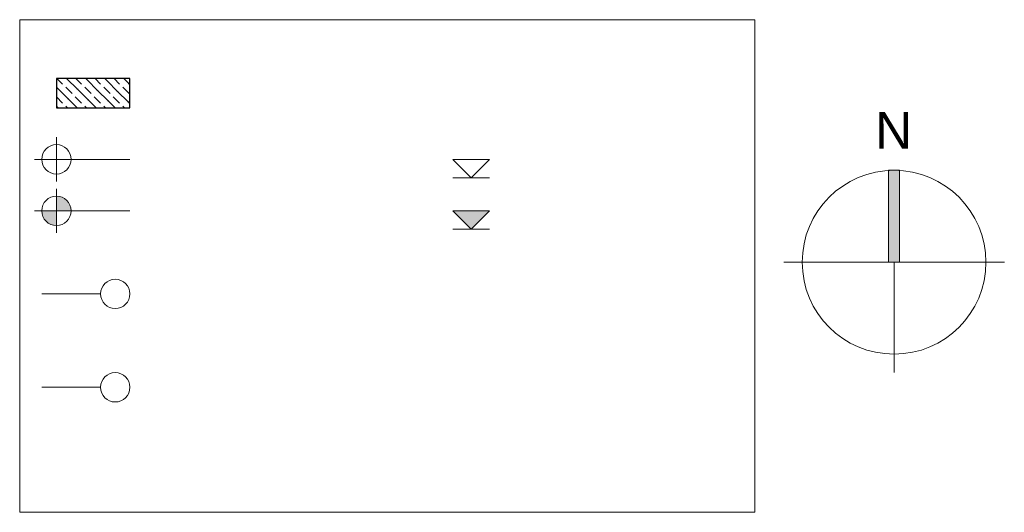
# Model space of a CAD drawing. Header units: millimetres. Extents: x -3176 to 162662, y -36434 to 57907.
# Tile 52 of 155: x 45946 to 59340, y 24090 to 30790. Entities that reach past the tile are written whole.
import ezdxf

# ---------------------------------------------------------------- set-up
doc = ezdxf.new("R2010")
doc.units = ezdxf.units.MM
doc.layers.get('0').update_dxf_attribs({"lineweight": 5})
for name, color, linetype, lineweight in [('1-Sheet - 32170-CIV-6170-DW-2035-015-01 - RZUTY$0$A-ANNO-NOTE', 8, 'Continuous', 0), ('1-Sheet - 32170-CIV-6170-DW-2035-015-01 - RZUTY$0$A-DETL', 8, 'Continuous', 0), ('1-Sheet - 32170-CIV-6170-DW-2035-015-01 - RZUTY$0$A-DETL-GENF', 8, 'Continuous', 0), ('1-Sheet - 32170-CIV-6170-DW-2035-015-01 - RZUTY$0$A-DETL-THIN', 8, 'Continuous', 0)]:
    doc.layers.add(name, color=color, linetype=linetype, lineweight=lineweight)
doc.styles.add('1-Sheet - 32170-CIV-6170-DW-2035-015-01 - RZUTY$0$Arial_4', font='arial.ttf', dxfattribs={"height": 50})

# ---------------------------------------------------------------- blocks, each defined once
blk = doc.blocks.new('1-Sheet - 32170-CIV-6170-DW-2035-015-01 - RZUTY$0$A_Symbol_North - A_Symbol_North-256777-A_North_Symbol')
at = {"layer": '1-Sheet - 32170-CIV-6170-DW-2035-015-01 - RZUTY$0$A-ANNO-NOTE'}
blk.add_hatch(color=256, dxfattribs=at).paths.add_polyline_path([(302.8, 210.6), (302.8, 335.6), (317.8, 335.6), (317.8, 210.6)])
for p, q in [((302.8, 335.6), (317.8, 335.6)), ((302.8, 210.6), (302.8, 335.6)), ((317.8, 335.6), (302.8, 335.6)), ((302.8, 335.6), (302.8, 210.6)), ((317.8, 210.6), (317.8, 335.6)), ((317.8, 210.6), (317.8, 335.6)), ((160.3, 210.6), (460.3, 210.6)), ((302.8, 210.6), (317.8, 210.6)), ((310.3, 210.6), (310.3, 60.6))]:
    blk.add_line(p, q, dxfattribs=at)
blk.add_circle((310.3, 210.6), 125, dxfattribs=at)
at = {"layer": '1-Sheet - 32170-CIV-6170-DW-2035-015-01 - RZUTY$0$A-ANNO-NOTE', "insert": (284.4, 414.9), "char_height": 50, "width": 42.489, "attachment_point": 1, "style": '1-Sheet - 32170-CIV-6170-DW-2035-015-01 - RZUTY$0$Arial_4'}
blk.add_mtext('\\fArial|b0|i0|c238|p34|;N', dxfattribs=at)
blk = doc.blocks.new('1-Sheet - 32170-CIV-6170-DW-2035-015-01 - RZUTY')
at = {"layer": '1-Sheet - 32170-CIV-6170-DW-2035-015-01 - RZUTY$0$A-DETL-GENF'}
h = blk.add_hatch(dxfattribs=at)
h.set_pattern_fill('FP_1', color=8, style=0, pattern_type=2)
h.set_pattern_definition([(315, (1100.942, 0), (12.9316, 12.9316), [12.192, -6.096]), (315, (1114.15, 0), (12.9316, 12.9316), [20.32, 0, 0, 0])])
h.paths.add_polyline_path([(1295.4, 420.5), (1295.4, 460.5), (1195.4, 460.5), (1195.4, 420.5)])
for points in [[(1215.4, 280.5), (1214.9, 284.9), (1213.4, 289.1), (1211.1, 292.9), (1207.9, 296.1), (1204.1, 298.5), (1199.9, 300), (1195.4, 300.5), (1195.4, 280.5)], [(1195.4, 260.5), (1195.4, 280.5), (1175.4, 280.5), (1175.9, 276), (1177.4, 271.8), (1179.8, 268), (1183, 264.8), (1186.7, 262.4), (1191, 261)], [(1759.7, 255.5), (1784.7, 280.5), (1734.7, 280.5)]]:
    blk.add_hatch(color=7, dxfattribs=at).paths.add_polyline_path(points)
at = {"layer": '1-Sheet - 32170-CIV-6170-DW-2035-015-01 - RZUTY$0$A-DETL', "lineweight": 25}
for p, q in [((1295.4, 460.5), (1195.4, 460.5)), ((1195.4, 460.5), (1195.4, 420.5)), ((1295.4, 420.5), (1295.4, 460.5)), ((1195.4, 420.5), (1295.4, 420.5))]:
    blk.add_line(p, q, dxfattribs=at)
at = {"layer": '1-Sheet - 32170-CIV-6170-DW-2035-015-01 - RZUTY$0$A-DETL-THIN'}
for p, q in [((2145.4, 540.5), (1145.4, 540.5)), ((1145.4, 540.5), (1145.4, -129.5)), ((2145.4, -129.5), (2145.4, 540.5)), ((1195.4, 320.5), (1195.4, 380.5)), ((1195.4, 350.5), (1165.4, 350.5)), ((1195.4, 350.5), (1295.4, 350.5)), ((1734.7, 350.5), (1784.7, 350.5)), ((1734.7, 350.5), (1759.7, 325.5)), ((1784.7, 350.5), (1759.7, 325.5)), ((1734.7, 325.5), (1784.7, 325.5)), ((1195.4, 250.5), (1195.4, 310.5)), ((1195.4, 300.5), (1195.4, 280.5)), ((1195.4, 280.5), (1165.4, 280.5)), ((1195.4, 280.5), (1175.4, 280.5)), ((1195.4, 280.5), (1215.4, 280.5)), ((1195.4, 260.5), (1195.4, 280.5)), ((1195.4, 280.5), (1295.4, 280.5)), ((1784.7, 280.5), (1734.7, 280.5)), ((1734.7, 280.5), (1759.7, 255.5)), ((1759.7, 255.5), (1784.7, 280.5)), ((1734.7, 255.5), (1784.7, 255.5)), ((1255.4, 167.5), (1175.4, 167.5)), ((1255.4, 40.5), (1175.4, 40.5)), ((1145.4, -129.5), (2145.4, -129.5))]:
    blk.add_line(p, q, dxfattribs=at)
for centre in [(1195.4, 350.5), (1195.4, 280.5), (1275.4, 167.5), (1275.4, 40.5)]:
    blk.add_circle(centre, 20, dxfattribs=at)
for start, end in [(360, 90), (180, 270)]:
    blk.add_arc((1195.4, 280.5), 20, start, end, dxfattribs=at)
at = {"layer": '1-Sheet - 32170-CIV-6170-DW-2035-015-01 - RZUTY$0$A-ANNO-NOTE'}
blk.add_blockref('1-Sheet - 32170-CIV-6170-DW-2035-015-01 - RZUTY$0$A_Symbol_North - A_Symbol_North-256777-A_North_Symbol', (2024.6, 0), dxfattribs=at)

msp = doc.modelspace()

# ---------------------------------------------------------------- block references
at = {"xscale": 10, "yscale": 10, "zscale": 10}
msp.add_blockref('1-Sheet - 32170-CIV-6170-DW-2035-015-01 - RZUTY', (34491.45, 25385.65), dxfattribs=at)

doc.saveas('drawing.dxf')
